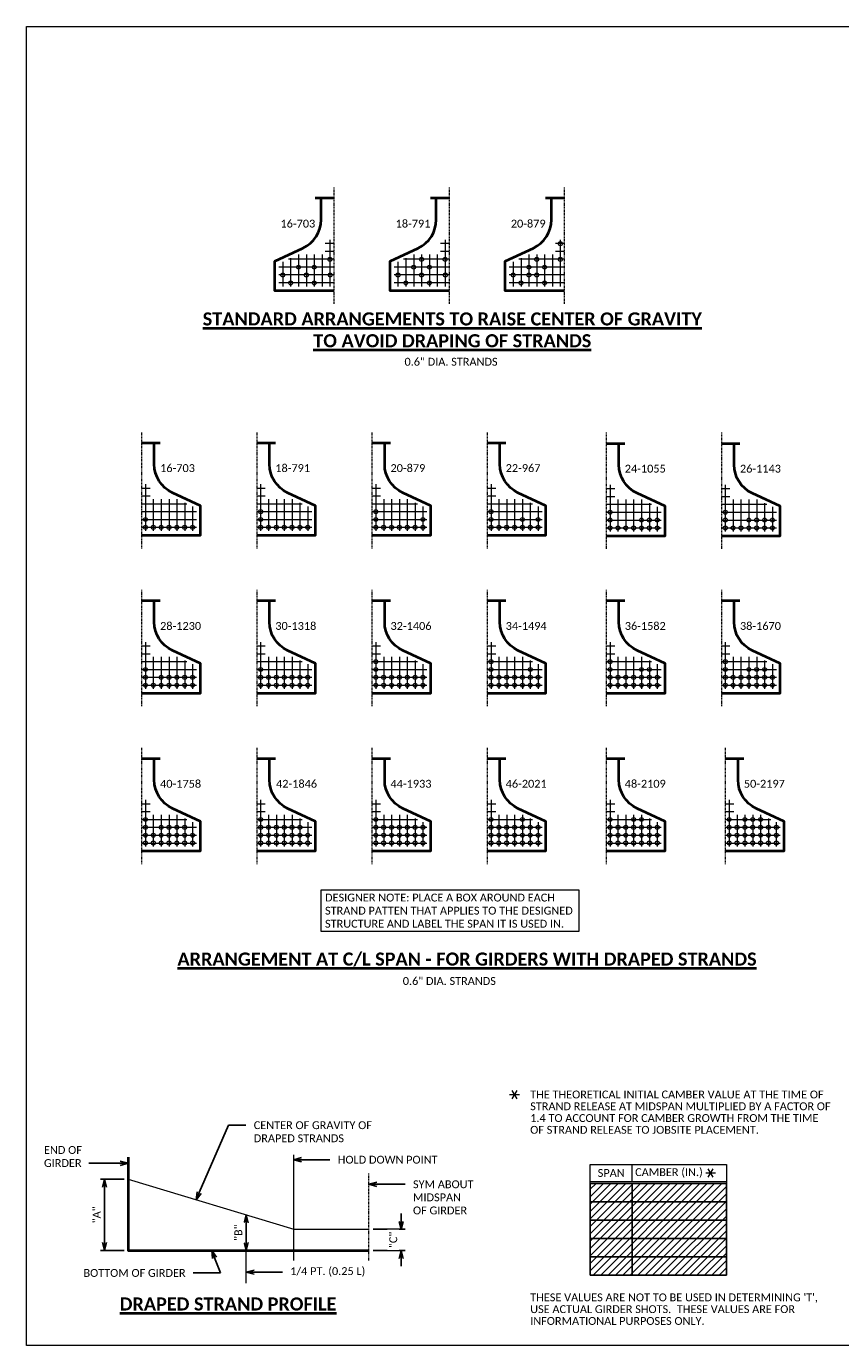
# Model space of a CAD drawing. Extents: x 23 to 1533, y 6 to 258.
# Tile 14 of 16: x 684 to 840, y 6 to 258. Entities that reach past the tile are written whole.
import ezdxf
from ezdxf import colors
from ezdxf.entities.mleader import LeaderData, LeaderLine
from ezdxf.enums import TextEntityAlignment as Align
from ezdxf.math import Vec2, Vec3

# ---------------------------------------------------------------- set-up
doc = ezdxf.new("R2010")
doc.units = 0
doc.header["$MEASUREMENT"] = 0
doc.linetypes.add('Wisdot4', pattern=[0.28125, 0.125, -0.0625, 0.03125, -0.0625])
for name, color, linetype, lineweight in [('B_ANNO', 7, 'Continuous', 18), ('B_ANNO_DIM', 7, 'Continuous', 18), ('B_ANNO_SYMB', 7, 'Continuous', 18), ('B_ANNO_TEXT', 7, 'Continuous', 18), ('B_ANNO_TEXT_TITLE', 7, 'Continuous', 40), ('B_CNTR_GIRD', 2, 'Wisdot4', 18), ('B_CONC_GIRD', 50, 'Continuous', 40), ('B_DETAIL', 7, 'Continuous', 18), ('B_STEEL', 92, 'Continuous', 18)]:
    doc.layers.add(name, color=color, linetype=linetype, lineweight=lineweight)
doc.layers.add('B_ANNO_DESIGN_NOTES', color=1, linetype='Continuous', lineweight=18, true_color=0xff0000)
doc.layers.add('B_ANNO_NOPLOT', color=47, linetype='Continuous', lineweight=18, plot=False)
doc.styles.add('Annotative', font='calibri.ttf', dxfattribs={"height": 0.0625})
doc.styles.get("Standard").update_dxf_attribs({"font": 'calibri.ttf'})
doc.styles.add('Title', font='calibrib.ttf', dxfattribs={"height": 0.125})
doc.dimstyles.new('Annotative', dxfattribs={"dimscale": 0, "dimtxt": 0.0625, "dimasz": 0.0625, "dimexe": 0.03125, "dimexo": 0.03125, "dimgap": 0.03125, "dimtad": 1, "dimdec": 3, "dimzin": 3, "dimdsep": 46, "dimlunit": 4, "dimtxsty": 'Standard', "dimblk": 'OPEN30', "dimcen": 0.03125, "dimaunit": 1, "dimadec": 0, "dimazin": 3, "dimtfac": 0.75, "dimtdec": 3, "dimtofl": 0, "dimtmove": 0, "dimatfit": 3, "dimldrblk": 'OPEN30', "dimfxl": 1, "dimtfill": 1, "dimfrac": 1, "dimtolj": 1, "dimtzin": 0, "dimarcsym": 0})

# ---------------------------------------------------------------- blocks, each defined once
blk = doc.blocks.new('_Open30')
at = {"color": 0, "linetype": 'ByBlock', "lineweight": -2}
for p, q in [((-1, 0.27), (0, 0)), ((0, 0), (-1, -0.27)), ((0, 0), (-1, 0))]:
    blk.add_line(p, q, dxfattribs=at)
blk = doc.blocks.new('*D65')
at = {"layer": 'B_ANNO_DIM', "color": 0, "lineweight": -2, "transparency": 16777216}
for p, q in [((18.67, 31.79), (14.17, 31.79)), ((14.92, 19.67), (14.92, 30.29)), ((18.67, 18.17), (14.17, 18.17))]:
    blk.add_line(p, q, dxfattribs=at)
at = {"layer": 'Defpoints', "color": 0, "transparency": 16777216}
for p in [(14.92, 31.79), (19.42, 31.79), (19.42, 18.17)]:
    blk.add_point(p, dxfattribs=at)
at = {"layer": 'B_ANNO_DIM', "color": 0, "lineweight": -2, "transparency": 16777216, "xscale": 1.5, "yscale": 1.5, "zscale": 1.5}
for p, rotation in [((14.92, 31.79), 90), ((14.92, 18.17), 270)]:
    blk.add_blockref('_Open30', p, dxfattribs=dict(at, rotation=rotation))
at = {"layer": 'B_ANNO_DIM', "color": 0, "transparency": 16777216, "insert": (13.41, 24.98), "char_height": 1.5, "attachment_point": 5, "rotation": 90, "bg_fill": 3, "box_fill_scale": 1.25, "bg_fill_color": 256, "bg_fill_true_color": 13158600, "bg_fill_transparency": 0}
blk.add_mtext('\\A1;"A"', dxfattribs=at)
blk = doc.blocks.new('*D66')
at = {"layer": 'B_ANNO_DIM', "color": 0, "lineweight": -2, "transparency": 16777216}
for p, q in [((71.59, 23.72), (71.59, 25.22)), ((66.21, 22.22), (72.34, 22.22)), ((66.21, 18.17), (72.34, 18.17)), ((71.59, 16.67), (71.59, 15.17))]:
    blk.add_line(p, q, dxfattribs=at)
at = {"layer": 'Defpoints', "color": 0, "transparency": 16777216}
for p in [(65.46, 22.22), (65.46, 18.17)]:
    blk.add_point(p, dxfattribs=at)
at = {"layer": 'B_ANNO_DIM', "color": 0, "lineweight": -2, "transparency": 16777216, "xscale": 1.5, "yscale": 1.5, "zscale": 1.5}
for p, rotation in [((71.59, 22.22), 270), ((71.59, 18.17), 90)]:
    blk.add_blockref('_Open30', p, dxfattribs=dict(at, rotation=rotation))
at = {"layer": 'B_ANNO_DIM', "color": 0, "transparency": 16777216, "insert": (70.07, 20.2), "char_height": 1.5, "attachment_point": 5, "rotation": 90, "bg_fill": 3, "box_fill_scale": 1.25, "bg_fill_color": 256, "bg_fill_true_color": 13158600, "bg_fill_transparency": 0}
blk.add_mtext('\\A1;"C"', dxfattribs=at)
at = {"layer": 'Defpoints', "color": 0, "transparency": 16777216}
blk.add_point((71.59, 22.22), dxfattribs=at)
blk = doc.blocks.new('*D67')
at = {"layer": 'B_ANNO_DIM', "color": 0, "lineweight": -2, "transparency": 16777216}
blk.add_line((41.98, 19.67), (41.98, 23.47), dxfattribs=at)
at = {"layer": 'Defpoints', "color": 0, "transparency": 16777216}
for p in [(41.98, 24.97), (41.98, 24.97), (41.98, 18.17)]:
    blk.add_point(p, dxfattribs=at)
at = {"layer": 'B_ANNO_DIM', "color": 0, "lineweight": -2, "transparency": 16777216, "xscale": 1.5, "yscale": 1.5, "zscale": 1.5}
for p, rotation in [((41.98, 24.97), 90), ((41.98, 18.17), 270)]:
    blk.add_blockref('_Open30', p, dxfattribs=dict(at, rotation=rotation))
at = {"layer": 'B_ANNO_DIM', "color": 0, "transparency": 16777216, "insert": (40.48, 21.57), "char_height": 1.5, "attachment_point": 5, "rotation": 90, "bg_fill": 3, "box_fill_scale": 1.25, "bg_fill_color": 256, "bg_fill_true_color": 13158600, "bg_fill_transparency": 0}
blk.add_mtext('\\A1;"B"', dxfattribs=at)
blk = doc.blocks.new('SYMBOLS')
at = {"layer": 'B_ANNO_SYMB', "color": 0, "lineweight": -2}
for p, q in [((-1.73, -0.79), (-1.26, 0.02)), ((-1.26, -0.79), (-1.73, 0.02)), ((-1.97, -0.38), (-1.03, -0.38))]:
    blk.add_line(p, q, dxfattribs=at)
blk = doc.blocks.new('STRAND ARANGEMENT DETAIL')
at = {"layer": 'B_CNTR_GIRD'}
blk.add_line((0, 22.29), (0, 0), dxfattribs=at)
at = {"layer": 'B_CONC_GIRD'}
blk.add_line((0, 20.23), (-3.56, 20.23), dxfattribs=at)
blk.add_lwpolyline([(0, 2.58), (-11.25, 2.58), (-11.25, 8.2), (-5.9, 10.7, 0.290745), (-2.44, 16.14), (-2.44, 20.23)], format="xyb", dxfattribs=at)
at = {"layer": 'B_DETAIL'}
for p, q in [((0, 11.58), (-1.64, 11.58)), ((-0.75, 12.32), (-0.75, 3.41)), ((-9.75, 8.07), (-9.75, 3.41)), ((0, 8.58), (-8.68, 8.58)), ((-8.25, 8.78), (-8.25, 3.41)), ((-6.75, 9.48), (-6.75, 3.41)), ((-5.25, 9.48), (-5.25, 3.41)), ((-3.75, 9.48), (-3.75, 3.41)), ((-2.25, 9.48), (-2.25, 3.41)), ((0, 10.08), (-1.64, 10.08)), ((0, 7.08), (-10.5, 7.08)), ((0, 5.58), (-10.5, 5.58)), ((0, 4.08), (-10.5, 4.08))]:
    blk.add_line(p, q, dxfattribs=at)
blk = doc.blocks.new('*T41')
at = {"layer": 'B_ANNO', "color": 0, "linetype": 'ByBlock', "lineweight": -2, "transparency": 16777216}
for p, q in [((0, 0), (26, 0)), ((0, 0), (0, -17.5)), ((8, 0), (8, -17.5)), ((26, 0), (26, -17.5)), ((0, -3.5), (26, -3.5)), ((0, -7), (26, -7)), ((0, -10.5), (26, -10.5)), ((0, -14), (26, -14)), ((0, -17.5), (26, -17.5))]:
    blk.add_line(p, q, dxfattribs=at)
blk = doc.blocks.new('INS_G82W_BASE2')
at = {"layer": 'B_ANNO_DESIGN_NOTES'}
h = blk.add_hatch(dxfattribs=at)
h.set_pattern_fill('ANSI31', color=256, scale=8)
h.set_pattern_definition([(45, (120.6927, 22.2145), (-0.707107, 0.707107), [])])
h.paths.add_polyline_path([(133.6927, 30.9645), (133.6927, 13.4645), (107.6927, 13.4645), (107.6927, 30.9645)])
at = {"layer": 'B_ANNO'}
for p, q in [((115.6927, 31.3152, 0.8422), (115.6927, 34.6269, 0.8422)), ((133.6927, 31.3152, 0.8422), (107.6927, 31.3152, 0.8422)), ((133.6927, 13.4645, 0.8422), (107.6927, 13.4645, 0.8422))]:
    blk.add_line(p, q, dxfattribs=at)
at = {"layer": 'B_ANNO', "color": 8, "lineweight": 0}
blk.add_line((107.6927, 30.9645, 0.8422), (107.6927, 30.9645, 0.8422), dxfattribs=at)
at = {"layer": 'B_ANNO', "elevation": 0.8422}
blk.add_lwpolyline([(107.6927, 30.9645), (107.6927, 34.6269), (133.6927, 34.6269), (133.6927, 30.9645)], dxfattribs=at)
blk.add_lwpolyline([(133.6927, 30.9645), (133.6927, 13.4645), (107.6927, 13.4645), (107.6927, 30.9645)], close=True, dxfattribs=at)
at = {"layer": 'B_ANNO_DIM'}
for p, q in [((38.6, 42.0956, 0.8422), (41.0776, 42.0956, 0.8422)), ((51.0697, 16.236, 0.8422), (51.0697, 36.4704, 0.8422)), ((41.9835, 11.9463, 0.8422), (41.9835, 18.4565, 0.8422))]:
    blk.add_line(p, q, dxfattribs=at)
at = {"layer": 'B_CNTR_GIRD'}
blk.add_line((65.4285, 16.236, 0.8422), (65.4285, 32.9087, 0.8422), dxfattribs=at)
at = {"layer": 'B_STEEL'}
for centre in [(101.9743, 210.5044, 0.8422), (57.9743, 207.505, 0.8422), (75.4741, 207.505, 0.8422), (79.9741, 207.505, 0.8422), (97.4743, 207.5044, 0.8422), (101.9743, 207.5044, 0.8422), (48.9743, 204.505, 0.8422), (51.9743, 206.005, 0.8422), (53.4743, 204.505, 0.8422), (54.9743, 206.005, 0.8422), (58.0181, 204.5046, 0.8422), (70.9741, 204.505, 0.8422), (73.9741, 206.005, 0.8422), (75.4741, 204.505, 0.8422), (76.9741, 206.005, 0.8422), (80.0177, 204.5046, 0.8422), (92.9743, 204.5044, 0.8422), (95.9743, 206.0044, 0.8422), (95.9743, 204.5046, 0.8422), (97.4743, 204.5044, 0.8422), (98.9742, 206.0046, 0.8422), (50.4758, 203.005, 0.8422), (54.9758, 203.005, 0.8422), (72.4756, 203.005, 0.8422), (76.9756, 203.005, 0.8422), (94.4758, 203.0044, 0.8422), (98.9758, 203.0044, 0.8422), (44.7408, 159.3039, 0.8422), (66.7407, 159.3045, 0.8422), (88.7408, 159.3035), (111.4841, 159.1989, 0.8422), (133.4845, 159.1989, 0.8422), (22.7409, 157.8039, 0.8422), (22.7409, 156.3039, 0.8422), (24.2394, 156.3039, 0.8422), (25.7409, 156.3039, 0.8422), (27.2409, 156.3039, 0.8422), (28.7409, 156.3039, 0.8422), (30.2394, 156.3039, 0.8422), (31.7409, 156.3039, 0.8422), (44.7408, 157.8039, 0.8422), (44.7408, 156.3039, 0.8422), (46.2393, 156.3039, 0.8422), (47.7408, 156.3039, 0.8422), (49.2408, 156.3039, 0.8422), (50.7408, 156.3039, 0.8422), (52.2393, 156.3039, 0.8422), (53.7408, 156.3039, 0.8422), (66.7407, 157.8045, 0.8422), (66.7407, 156.3045, 0.8422), (68.2392, 156.3045, 0.8422), (69.7407, 156.3045, 0.8422), (71.2407, 156.3045, 0.8422), (72.7407, 156.3045, 0.8422), (74.2392, 156.3045, 0.8422), (75.7407, 157.8045, 0.8422), (75.7407, 156.3045, 0.8422), (88.7408, 157.8035), (88.7408, 156.3035), (90.2393, 156.3035), (91.7408, 156.3035), (93.2408, 156.3035), (94.7408, 157.8035), (94.7408, 156.3035), (96.2393, 156.3035), (97.7408, 157.8035), (97.7408, 156.3035), (111.4841, 157.6989, 0.8422), (111.4841, 156.1989, 0.8422), (112.9826, 156.1989, 0.8422), (114.4841, 156.1989, 0.8422), (115.9841, 156.1989, 0.8422), (117.4841, 157.6989, 0.8422), (117.4841, 156.1989, 0.8422), (118.9826, 156.1989, 0.8422), (118.9841, 157.6989, 0.8422), (120.484, 157.6989, 0.8422), (120.484, 156.1989, 0.8422), (133.4845, 157.6989, 0.8422), (133.4845, 156.1989, 0.8422), (134.983, 156.1989, 0.8422), (136.4845, 156.1989, 0.8422), (137.9845, 157.6989, 0.8422), (137.9845, 156.1989, 0.8422), (139.4845, 157.6989, 0.8422), (139.4845, 156.1989, 0.8422), (140.983, 156.1989, 0.8422), (140.9845, 157.6989, 0.8422), (142.4844, 157.6989, 0.8422), (142.4844, 156.1989, 0.8422), (22.7407, 129.1522, 0.8422), (44.7409, 129.1522, 0.8422), (66.7408, 130.6512, 0.8422), (66.7408, 129.1512, 0.8422), (88.7409, 130.6517, 0.8422), (88.7409, 129.1517, 0.8422), (96.2413, 129.1517, 0.8422), (111.4842, 130.6517, 0.8422), (111.4842, 129.1517, 0.8422), (117.4842, 129.1517, 0.8422), (118.9844, 129.1517, 0.8422), (133.4843, 130.6517, 0.8422), (133.4843, 129.1517, 0.8422), (137.984, 129.1517, 0.8422), (139.4843, 129.1517, 0.8422), (140.9842, 129.1517, 0.8422), (22.7407, 127.6522, 0.8422), (22.7407, 126.1522, 0.8422), (24.2392, 126.1522, 0.8422), (25.7407, 127.6522, 0.8422), (25.7407, 126.1522, 0.8422), (27.2407, 127.6522, 0.8422), (27.2407, 126.1522, 0.8422), (28.7407, 127.6522, 0.8422), (28.7407, 126.1522, 0.8422), (30.2392, 126.1522, 0.8422), (30.2407, 127.6522, 0.8422), (31.7407, 127.6522, 0.8422), (31.7407, 126.1522, 0.8422), (44.7409, 127.6522, 0.8422), (44.7409, 126.1522, 0.8422), (46.2394, 126.1522, 0.8422), (46.2409, 127.6522, 0.8422), (47.7409, 127.6522, 0.8422), (47.7409, 126.1522, 0.8422), (49.2409, 127.6522, 0.8422), (49.2409, 126.1522, 0.8422), (50.7409, 127.6522, 0.8422), (50.7409, 126.1522, 0.8422), (52.2394, 126.1522, 0.8422), (52.2409, 127.6522, 0.8422), (53.7409, 127.6522, 0.8422), (53.7409, 126.1522, 0.8422), (66.7408, 127.6512, 0.8422), (66.7408, 126.1512, 0.8422), (68.2393, 126.1512, 0.8422), (68.2408, 127.6512, 0.8422), (69.7408, 127.6512, 0.8422), (69.7408, 126.1512, 0.8422), (71.2408, 127.6512, 0.8422), (71.2408, 126.1512, 0.8422), (72.7408, 127.6512, 0.8422), (72.7408, 126.1512, 0.8422), (74.2393, 126.1512, 0.8422), (74.2408, 127.6512, 0.8422), (75.7408, 127.6512, 0.8422), (75.7408, 126.1512, 0.8422), (88.7409, 127.6517, 0.8422), (88.7409, 126.1517, 0.8422), (90.2394, 126.1517, 0.8422), (90.2409, 127.6517, 0.8422), (91.7409, 127.6517, 0.8422), (91.7409, 126.1517, 0.8422), (93.2409, 127.6517, 0.8422), (93.2409, 126.1517, 0.8422), (94.7409, 127.6517, 0.8422), (94.7409, 126.1517, 0.8422), (96.2394, 126.1517, 0.8422), (96.2409, 127.6517, 0.8422), (97.7409, 127.6517, 0.8422), (97.7409, 126.1517, 0.8422), (111.4842, 127.6517, 0.8422), (111.4842, 126.1517, 0.8422), (112.9827, 126.1517, 0.8422), (112.9842, 127.6517, 0.8422), (114.4842, 127.6517, 0.8422), (114.4842, 126.1517, 0.8422), (115.9842, 127.6517, 0.8422), (115.9842, 126.1517, 0.8422), (117.4842, 127.6517, 0.8422), (117.4842, 126.1517, 0.8422), (118.9826, 126.1517, 0.8422), (118.9841, 127.6517, 0.8422), (120.4841, 127.6517, 0.8422), (120.4841, 126.1517, 0.8422), (133.4843, 127.6517, 0.8422), (133.4843, 126.1517, 0.8422), (134.9828, 126.1517, 0.8422), (134.9843, 127.6517, 0.8422), (136.4843, 127.6517, 0.8422), (136.4843, 126.1517, 0.8422), (137.9843, 127.6517, 0.8422), (137.9843, 126.1517, 0.8422), (139.4843, 127.6517, 0.8422), (139.4843, 126.1517, 0.8422), (140.9827, 126.1517, 0.8422), (140.9842, 127.6517, 0.8422), (142.4842, 127.6517, 0.8422), (142.4842, 126.1517, 0.8422), (22.7409, 100.4995, 0.8422), (44.7409, 100.4995, 4.2112), (66.7409, 100.499, 5.0535), (88.7409, 100.499, 5.0535), (94.7402, 100.499, 5.0535), (111.4844, 100.499, 5.0535), (115.9839, 100.499, 5.0535), (117.4837, 100.499, 5.0535), (134.2279, 100.499, 5.0535), (137.2279, 100.499, 5.0535), (138.7274, 100.499, 5.0535), (140.2272, 100.499, 5.0535), (22.7409, 98.9995, 0.8422), (25.7409, 98.9995, 0.8422), (27.2409, 98.9995, 0.8422), (28.7409, 98.9995, 0.8422), (30.2409, 98.9995, 0.8422), (44.7409, 98.9995, 4.2112), (46.2411, 98.9996, 4.2112), (47.7409, 98.9995, 4.2112), (49.2409, 98.9995, 4.2112), (50.7409, 98.9995, 4.2112), (52.2409, 98.9995, 4.2112), (66.7409, 98.9992, 5.0535), (68.2407, 98.9992, 5.0535), (69.7405, 98.9992, 5.0535), (71.2404, 98.9992, 5.0535), (72.7402, 98.9992, 5.0535), (74.24, 98.9992, 5.0535), (75.7399, 98.9992, 5.0535), (88.7409, 98.9992, 5.0535), (90.2407, 98.9992, 5.0535), (91.7405, 98.9992, 5.0535), (93.2404, 98.9992, 5.0535), (94.7402, 98.9992, 5.0535), (96.2401, 98.9992, 5.0535), (97.7399, 98.9992, 5.0535), (111.4844, 98.9992, 5.0535), (112.9842, 98.9992, 5.0535), (114.484, 98.9992, 5.0535), (115.9839, 98.9992, 5.0535), (117.4837, 98.9992, 5.0535), (118.9836, 98.9992, 5.0535), (120.4834, 98.9992, 5.0535), (134.2279, 98.9992, 5.0535), (135.7277, 98.9992, 5.0535), (137.2275, 98.9992, 5.0535), (138.7274, 98.9992, 5.0535), (140.2272, 98.9992, 5.0535), (141.7271, 98.9992, 5.0535), (143.2269, 98.9992, 5.0535), (22.7409, 97.4995, 0.8422), (22.7409, 95.9995, 0.8422), (24.2394, 95.9995, 0.8422), (24.2409, 97.4995, 0.8422), (25.7409, 97.4995, 0.8422), (25.7409, 95.9995, 0.8422), (27.2409, 97.4995, 0.8422), (27.2409, 95.9995, 0.8422), (28.7409, 97.4995, 0.8422), (28.7409, 95.9995, 0.8422), (30.2394, 95.9995, 0.8422), (30.2409, 97.4995, 0.8422), (31.7409, 97.4995, 0.8422), (31.7409, 95.9995, 0.8422), (44.7409, 97.4995, 4.2112), (44.7409, 95.9995, 4.2112), (46.2394, 95.9995, 4.2112), (46.2409, 97.4995, 4.2112), (47.7409, 97.4995, 4.2112), (47.7409, 95.9995, 4.2112), (49.2409, 97.4995, 4.2112), (49.2409, 95.9995, 4.2112), (50.7409, 97.4995, 4.2112), (50.7409, 95.9995, 4.2112), (52.2394, 95.9995, 4.2112), (52.2409, 97.4995, 4.2112), (53.7409, 97.4995, 4.2112), (53.7409, 95.9995, 4.2112), (66.7409, 97.4993, 5.0535), (66.7409, 95.9995, 5.0535), (68.2392, 95.9995, 5.0535), (68.2407, 97.4993, 5.0535), (69.7405, 97.4993, 5.0535), (69.7405, 95.9995, 5.0535), (71.2404, 97.4993, 5.0535), (71.2404, 95.9995, 5.0535), (72.7402, 97.4993, 5.0535), (72.7402, 95.9995, 5.0535), (74.2385, 95.9995, 5.0535), (74.24, 97.4993, 5.0535), (75.7399, 97.4993, 5.0535), (75.7399, 95.9995, 5.0535), (88.7409, 97.4993, 5.0535), (88.7409, 95.9995, 5.0535), (90.2392, 95.9995, 5.0535), (90.2407, 97.4993, 5.0535), (91.7405, 97.4993, 5.0535), (91.7405, 95.9995, 5.0535), (93.2404, 97.4993, 5.0535), (93.2404, 95.9995, 5.0535), (94.7402, 97.4993, 5.0535), (94.7402, 95.9995, 5.0535), (96.2386, 95.9995, 5.0535), (96.2401, 97.4993, 5.0535), (97.7399, 97.4993, 5.0535), (97.7399, 95.9995, 5.0535), (111.4844, 97.4993, 5.0535), (111.4844, 95.9995, 5.0535), (112.9827, 95.9995, 5.0535), (112.9842, 97.4993, 5.0535), (114.484, 97.4993, 5.0535), (114.484, 95.9995, 5.0535), (115.9839, 97.4993, 5.0535), (115.9839, 95.9995, 5.0535), (117.4837, 97.4993, 5.0535), (117.4837, 95.9995, 5.0535), (118.9821, 95.9995, 5.0535), (118.9836, 97.4993, 5.0535), (120.4834, 97.4993, 5.0535), (120.4834, 95.9995, 5.0535), (134.2279, 97.4993, 5.0535), (134.2279, 95.9995, 5.0535), (135.7262, 95.9995, 5.0535), (135.7277, 97.4993, 5.0535), (137.2275, 97.4993, 5.0535), (137.2275, 95.9995, 5.0535), (138.7274, 97.4993, 5.0535), (138.7274, 95.9995, 5.0535), (140.2272, 97.4993, 5.0535), (140.2272, 95.9995, 5.0535), (141.7256, 95.9995, 5.0535), (141.7271, 97.4993, 5.0535), (143.2269, 97.4993, 5.0535), (143.2269, 95.9995, 5.0535)]:
    blk.add_circle(centre, 0.375, dxfattribs=at)
at = {"layer": 'B_ANNO_SYMB', "xscale": 2, "yscale": 2, "zscale": 2}
for p in [(96.2271, 48.7211, 0.8422), (133.6927, 33.7395, 0.8422)]:
    blk.add_blockref('SYMBOLS', p, dxfattribs=at)
at = {"layer": 'B_CONC_GIRD'}
for p in [(58.7242, 198.9296, 0.8422), (80.7242, 198.9296, 0.8422), (102.7242, 198.9296, 0.8422)]:
    blk.add_blockref('STRAND ARANGEMENT DETAIL', p, dxfattribs=at)
at = {"layer": 'B_CONC_GIRD', "xscale": -1}
for p in [(21.9909, 152.2289, 0.8422), (43.9909, 152.2289, 0.8422), (65.9909, 152.2289, 0.8422), (87.9909, 152.2289, 0.8422), (110.7344, 152.1233, 0.8422), (132.7344, 152.1233, 0.8422), (21.9909, 122.0767, 0.8422), (43.9909, 122.0767, 0.8422), (65.9909, 122.0767, 0.8422), (87.9909, 122.0767, 0.8422), (110.7344, 122.0767, 0.8422), (132.7344, 122.0767, 0.8422), (21.9909, 91.9245, 0.8422), (43.9909, 91.9245, 4.2112), (65.9909, 91.9245, 5.0535), (87.9909, 91.9245, 5.0535), (110.7344, 91.9244, 5.0535), (133.4779, 91.9244, 5.0535)]:
    blk.add_blockref('STRAND ARANGEMENT DETAIL', p, dxfattribs=at)
at = {"layer": 'B_ANNO_DESIGN_NOTES', "insert": (57.0396, 86.3373, 5.0535), "char_height": 1.5, "width": 47.751133, "attachment_point": 1, "style": 'Annotative', "bg_fill": 16, "box_fill_scale": 1.5, "bg_fill_color": 256, "bg_fill_transparency": 0}
blk.add_mtext('DESIGNER NOTE: PLACE A BOX AROUND EACH STRAND PATTEN THAT APPLIES TO THE DESIGNED STRUCTURE AND LABEL THE SPAN IT IS USED IN.', dxfattribs=at)
at = {"layer": 'B_ANNO_DIM', "style": 'Annotative'}
blk.add_attdef('X"', (248.5951, 220.1495, 0.8422), '', height=1.5, rotation=90, dxfattribs=at)
at = {"layer": 'B_ANNO_TEXT', "style": 'Annotative'}
for s, insert, char_height, width, attachment_point in [('16-703', (55.169, 215.0722, 0.8422), 1.5, 6.745486, 3), ('18-791', (77.169, 215.0722, 0.8422), 1.5, 6.745486, 3), ('20-879', (99.169, 215.0722, 0.8422), 1.5, 6.745486, 3), ('16-703', (25.5461, 168.3715, 0.8422), 1.5, 6.745486, 1), ('18-791', (47.5461, 168.3715, 0.8422), 1.5, 6.745486, 1), ('20-879', (69.5461, 168.3715, 0.8422), 1.5, 6.745486, 1), ('22-967', (91.5461, 168.3715), 1.5, 6.745486, 1), ('24-1055', (114.2896, 168.2659, 0.8422), 1.5, 7.949167, 1), ('26-1143', (136.2896, 168.2659, 0.8422), 1.5, 7.949167, 1), ('28-1230', (25.5461, 138.2193, 0.8422), 1.5, 7.949167, 1), ('30-1318', (47.5461, 138.2193, 0.8422), 1.5, 7.949167, 1), ('32-1406', (69.5461, 138.2193, 0.8422), 1.5, 7.949167, 1), ('34-1494', (91.5461, 138.2193, 0.8422), 1.5, 7.949167, 1), ('36-1582', (114.2896, 138.2193, 0.8422), 1.5, 7.949167, 1), ('38-1670', (136.2896, 138.2197, 0.8422), 1.5, 7.949167, 1), ('40-1758', (25.5461, 108.0671, 0.8422), 1.5, 7.949167, 1), ('42-1846', (47.6912, 108.0725, 4.2112), 1.5, 7.949163, 1), ('44-1933', (69.5461, 108.0725, 5.0535), 1.5, 7.949167, 1), ('46-2021', (91.5461, 108.0725, 5.0535), 1.5, 7.949167, 1), ('48-2109', (114.2896, 108.0725, 5.0535), 1.5, 7.949167, 1), ('50-2197', (137.0331, 108.0725, 5.0535), 1.5, 7.949167, 1), ('SPAN', (111.6927, 32.9711, 0.8422), 1.50002, 8, 5), ('CAMBER (IN.)', (122.7274, 32.9711, 0.8422), 1.500022, 14.069363, 5)]:
    blk.add_mtext(s, dxfattribs=dict(at, insert=insert, char_height=char_height, width=width, attachment_point=attachment_point))
at = {"layer": 'B_ANNO_TEXT', "attachment_point": 1, "line_spacing_factor": 0.8, "style": 'Annotative'}
for insert, char_height in [((72.218, 188.6881, 0.8422), 1.500001), ((71.89, 70.3996, 0.8422), 1.5)]:
    blk.add_mtext('0.6" DIA. STRANDS', dxfattribs=dict(at, insert=insert, char_height=char_height))
at = {"layer": 'B_ANNO_TEXT', "char_height": 1.5000008, "width": 57.484483, "attachment_point": 1, "line_spacing_factor": 0.9, "style": 'Annotative'}
for s, insert in [('THE THEORETICAL INITIAL CAMBER VALUE AT THE TIME OF STRAND RELEASE AT MIDSPAN MULTIPLIED BY A FACTOR OF 1.4 TO ACCOUNT FOR CAMBER GROWTH FROM THE TIME OF STRAND RELEASE TO JOBSITE PLACEMENT.', (96.2271, 48.7211, 0.8422)), ("THESE VALUES ARE NOT TO BE USED IN DETERMINING 'T', USE ACTUAL GIRDER SHOTS.  THESE VALUES ARE FOR INFORMATIONAL PURPOSES ONLY.", (96.2271, 9.9645, 0.8422))]:
    blk.add_mtext(s, dxfattribs=dict(at, insert=insert))
at = {"layer": 'B_ANNO_TEXT', "style": 'Annotative'}
blk.add_attdef('HAU', text='', height=1.5, dxfattribs=at).set_placement((312.9622, 153.4714, 0.8422), align=Align.MIDDLE_CENTER)
at = {"layer": 'B_ANNO_TEXT_TITLE', "insert": (81.3488, 197.3686, 0.8422), "char_height": 2.4996, "attachment_point": 2, "style": 'Title'}
blk.add_mtext('{\\LSTANDARD ARRANGEMENTS TO RAISE CENTER OF GRAVITY\\PTO AVOID DRAPING OF STRANDS}', dxfattribs=at)
at = {"layer": 'B_ANNO_TEXT_TITLE', "line_spacing_factor": 0.8, "style": 'Title'}
for s, insert, char_height, attachment_point in [('{\\LARRANGEMENT AT C/L SPAN - FOR GIRDERS WITH DRAPED STRANDS}', (84.1594, 75.0898, 0.8422), 2.4996, 2), ('{\\LDRAPED STRAND PROFILE}', (17.8345, 9.2035, 0.8422), 2.499987, 1)]:
    blk.add_mtext(s, dxfattribs=dict(at, insert=insert, char_height=char_height, attachment_point=attachment_point))
at = {"layer": 'B_ANNO_DIM'}
dim = blk.add_linear_dim(base=(14.9171, 31.7875, 0.8422), p1=(19.419, 18.171, 0.8422), p2=(19.419, 31.7875, 0.8422), angle=270, text='"A"', dimstyle='Annotative', dxfattribs=at)
dim.commit()
dim.dimension.update_dxf_attribs({"geometry": '*D65', "text_midpoint": (13.4136, 24.9792, 0.8422)})
ml = blk.add_multileader_mtext('Standard', dxfattribs=at)
ml.set_content('CENTER OF GRAVITY OF\\PDRAPED STRANDS', color=256)
ml.set_leader_properties()
ml.set_arrow_properties(name='OPEN30')
ml.build(insert=Vec2(0, 0))
ml.multileader.update_dxf_attribs({"dogleg_length": 0.125, "arrow_head_size": 1.5, "scale": 24})
ctx = ml.context
ctx.base_point, ctx.scale, ctx.char_height, ctx.arrow_head_size, ctx.landing_gap_size, ctx.plane_origin = Vec3(41.924, 42.0956, 0.8422), 24, 1.5, 1.5, 1.5, Vec3(32.4185, 27.858, 0.8422)
notes = []
notes.append((ctx, [(0, (1, 1, 0), (41.0776, 42.0956, 0.8422), (1, 0), 0.8464, [(0, [(32.4185, 27.858, 0.8422), (38.6, 42.0956, 0.8422)], 0, [])])]))
ctx.mtext.insert, ctx.mtext.flow_direction = Vec3(43.424, 42.8566, 0.8422), 5
ml = blk.add_multileader_mtext('Standard', dxfattribs=at)
ml.set_content('HOLD DOWN POINT', color=256)
ml.set_leader_properties()
ml.set_arrow_properties(name='OPEN30')
ml.build(insert=Vec2(0, 0))
ml.multileader.update_dxf_attribs({"dogleg_length": 0.125, "arrow_head_size": 1.5, "scale": 24})
ctx = ml.context
ctx.base_point, ctx.scale, ctx.char_height, ctx.arrow_head_size, ctx.landing_gap_size, ctx.plane_origin = Vec3(57.979, 35.5006, 0.8422), 24, 1.5, 1.5, 1.5, Vec3(51.0697, 35.5006, 0.8422)
notes.append((ctx, [(0, (1, 1, 0), (54.979, 35.5006, 0.8422), (1, 0), 3, [(0, [(51.0697, 35.5006, 0.8422)], 0, [])])]))
ctx.mtext.insert, ctx.mtext.flow_direction = Vec3(59.479, 36.2616, 0.8422), 5
for ctx, leaders in notes:
    for number, flags, end, landing, length, lines in leaders:
        leader = LeaderData()
        leader.index, (leader.has_last_leader_line, leader.has_dogleg_vector, leader.attachment_direction) = number, flags
        leader.last_leader_point, leader.dogleg_vector, leader.dogleg_length = Vec3(end), Vec3(landing), length
        for number, points, colour, breaks in lines:
            line = LeaderLine()
            line.index, line.vertices, line.color, line.breaks = number, Vec3.list(points), colors.encode_raw_color(colour), breaks
            leader.lines.append(line)
        ctx.leaders.append(leader)
for base, p1, p2, text, picture, middle in [((71.5857, 22.2201, 0.8422), (65.4592, 18.171, 0.8422), (65.4592, 22.2201, 0.8422), '"C"', '*D66', (70.0707, 20.1955, 0.8422)), ((41.9835, 24.9667, 0.8422), (41.9835, 18.171, 0.8422), (41.9835, 24.9667, 0.8422), '"B"', '*D67', (40.4835, 21.5688, 0.8422))]:
    dim = blk.add_linear_dim(base=base, p1=p1, p2=p2, angle=270, text=text, dimstyle='Annotative', dxfattribs=at)
    dim.commit()
    dim.dimension.update_dxf_attribs({"geometry": picture, "text_midpoint": middle})
ml = blk.add_multileader_mtext('Standard', dxfattribs=at)
ml.set_content('END OF\\PGIRDER', color=256)
ml.set_leader_properties()
ml.set_arrow_properties(name='OPEN30')
ml.build(insert=Vec2(0, 0))
ml.multileader.update_dxf_attribs({"text_right_attachment_type": 3, "dogleg_length": 0.125, "arrow_head_size": 1.5, "scale": 24})
ctx = ml.context
ctx.base_point, ctx.scale, ctx.char_height, ctx.arrow_head_size, ctx.landing_gap_size, ctx.plane_origin = Vec3(1.8632, 37.3642, 0.8422), 24, 1.5, 1.5, 1.5, Vec3(19.419, 34.8353, 0.8422)
ctx.right_attachment = 3
notes = []
notes.append((ctx, [(0, (1, 1, 0), (14.9293, 34.8353, 0.8422), (-1, 0), 3, [(0, [(19.419, 34.8353, 0.8422)], 0, [])])]))
ctx.mtext.insert, ctx.mtext.flow_direction = Vec3(3.3632, 38.1246, 0.8422), 5
ml = blk.add_multileader_mtext('Standard', dxfattribs=at)
ml.set_content('BOTTOM OF GIRDER', color=256)
ml.set_leader_properties()
ml.set_arrow_properties(name='OPEN30')
ml.build(insert=Vec2(0, 0))
ml.multileader.update_dxf_attribs({"dogleg_length": 0.125, "arrow_head_size": 1.5, "scale": 24})
ctx = ml.context
ctx.base_point, ctx.scale, ctx.char_height, ctx.arrow_head_size, ctx.landing_gap_size, ctx.plane_origin = Vec3(9.4038, 13.8725, 0.8422), 24, 1.5, 1.5, 1.5, Vec3(35.4232, 18.171, 0.8422)
notes.append((ctx, [(0, (1, 1, 0), (34.8334, 13.8725, 0.8422), (-1, 0), 3, [(0, [(35.4232, 18.171, 0.8422), (37.05, 13.8725, 0.8422)], 0, [])])]))
ctx.mtext.insert, ctx.mtext.flow_direction = Vec3(10.9038, 14.6335, 0.8422), 5
for ctx, leaders in notes:
    for number, flags, end, landing, length, lines in leaders:
        leader = LeaderData()
        leader.index, (leader.has_last_leader_line, leader.has_dogleg_vector, leader.attachment_direction) = number, flags
        leader.last_leader_point, leader.dogleg_vector, leader.dogleg_length = Vec3(end), Vec3(landing), length
        for number, points, colour, breaks in lines:
            line = LeaderLine()
            line.index, line.vertices, line.color, line.breaks = number, Vec3.list(points), colors.encode_raw_color(colour), breaks
            leader.lines.append(line)
        ctx.leaders.append(leader)
at = {"layer": 'B_ANNO_NOPLOT', "flags": 128}
blk.add_lwpolyline([(0, 252), (323.9277, 252), (323.9277, 238.8552), (378, 238.8552), (378, 40.4996), (316.5708, 40.4996), (316.5708, 0), (0, 0), (0, 252)], dxfattribs=at)
at = {"layer": 'B_CONC_GIRD', "elevation": 0.8422}
blk.add_lwpolyline([(19.419, 36.0198), (19.419, 18.171), (65.4592, 18.171)], dxfattribs=at)
at = {"layer": 'B_STEEL', "elevation": 0.8422}
blk.add_lwpolyline([(19.419, 31.7875), (51.0697, 22.2201), (65.4592, 22.2201)], dxfattribs=at)
at = {"layer": 'B_ANNO_DIM'}
ml = blk.add_multileader_mtext('Standard', dxfattribs=at)
ml.set_content('SYM ABOUT\\PMIDSPAN\\POF GIRDER', color=256)
ml.set_leader_properties()
ml.set_arrow_properties(name='OPEN30')
ml.build(insert=Vec2(0, 0))
ml.multileader.update_dxf_attribs({"dogleg_length": 0.125, "arrow_head_size": 1.5, "scale": 24})
ctx = ml.context
ctx.base_point, ctx.scale, ctx.char_height, ctx.arrow_head_size, ctx.landing_gap_size, ctx.plane_origin = Vec3(72.3378, 30.8088, 0.8422), 24, 1.5, 1.5, 1.5, Vec3(65.4285, 30.8088, 0.8422)
notes = []
notes.append((ctx, [(0, (1, 1, 0), (69.3378, 30.8088, 0.8422), (1, 0), 3, [(0, [(65.4285, 30.8088, 0.8422)], 0, [])])]))
ctx.mtext.insert, ctx.mtext.flow_direction = Vec3(73.8378, 31.5698, 0.8422), 5
ml = blk.add_multileader_mtext('Standard', dxfattribs=at)
ml.set_content('1/4 PT. (0.25 L)', color=256)
ml.set_leader_properties()
ml.set_arrow_properties(name='OPEN30')
ml.build(insert=Vec2(0, 0))
ml.multileader.update_dxf_attribs({"dogleg_length": 0.125, "arrow_head_size": 1.5, "scale": 24})
ctx = ml.context
ctx.base_point, ctx.scale, ctx.char_height, ctx.arrow_head_size, ctx.landing_gap_size, ctx.plane_origin = Vec3(48.8928, 14.0257, 0.8422), 24, 1.5, 1.5, 1.5, Vec3(41.9835, 14.0257, 0.8422)
notes.append((ctx, [(0, (1, 1, 0), (45.8928, 14.0257, 0.8422), (1, 0), 3, [(0, [(41.9835, 14.0257, 0.8422)], 0, [])])]))
ctx.mtext.insert, ctx.mtext.flow_direction = Vec3(50.3928, 14.9748, 0.8422), 5
for ctx, leaders in notes:
    for number, flags, end, landing, length, lines in leaders:
        leader = LeaderData()
        leader.index, (leader.has_last_leader_line, leader.has_dogleg_vector, leader.attachment_direction) = number, flags
        leader.last_leader_point, leader.dogleg_vector, leader.dogleg_length = Vec3(end), Vec3(landing), length
        for number, points, colour, breaks in lines:
            line = LeaderLine()
            line.index, line.vertices, line.color, line.breaks = number, Vec3.list(points), colors.encode_raw_color(colour), breaks
            leader.lines.append(line)
        ctx.leaders.append(leader)

msp = doc.modelspace()

# ---------------------------------------------------------------- block references
msp.add_blockref('INS_G82W_BASE2', (684.25, 6))

# ---------------------------------------------------------------- next in the draw order: block references
msp.add_blockref('*T41', (791.95, 36.96, 0.84))

doc.saveas('drawing.dxf')
